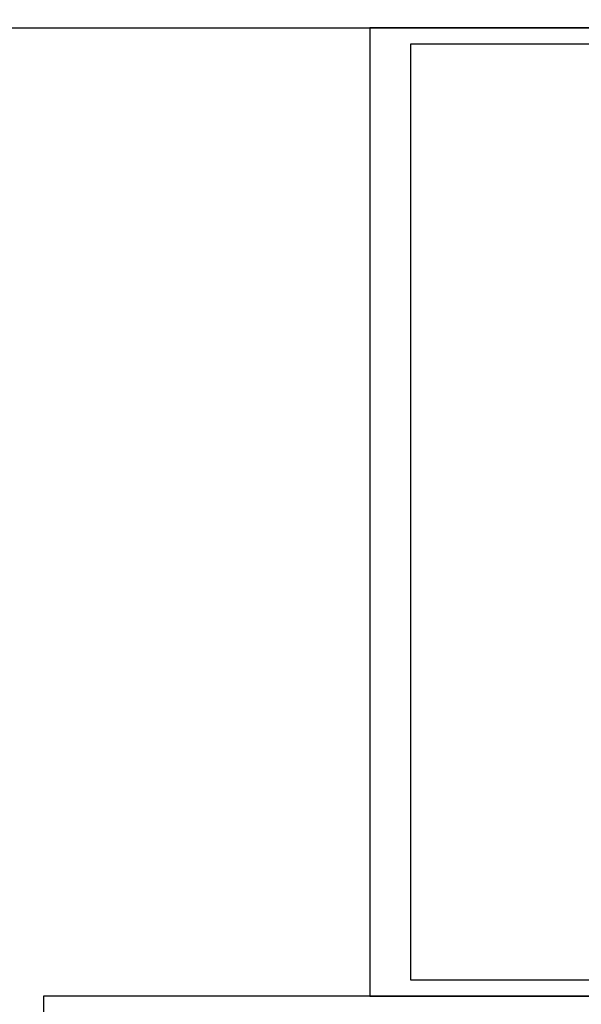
# Model space of a CAD drawing. Extents: x 122 to 1445, y -293 to 2085.
# Tile 3 of 38: x 414 to 586, y 1 to 303. Entities that reach past the tile are written whole.
import ezdxf

# ---------------------------------------------------------------- set-up
doc = ezdxf.new("R2010")
doc.units = 0
doc.header["$LTSCALE"] = 0.2
doc.header["$MEASUREMENT"] = 0
doc.layers.get('0').update_dxf_attribs({"color": 8, "linetype": 'CONTINUOUS'})
doc.layers.add('Linie_tabeli', color=7, linetype='CONTINUOUS')
doc.layers.add('warstwa_nr_0', color=8, linetype='CONTINUOUS')

msp = doc.modelspace()

# ---------------------------------------------------------------- linework, layer by layer
for points in [[(1321.17346, 300.76042), (521.17346, 300.76042), (521.17346, 3.76042), (1321.17346, 3.76042)], [(1321.17346, 3.76042), (421.17346, 3.76042), (421.17346, -293.23958), (1321.17346, -293.23958)]]:
    msp.add_lwpolyline(points, close=True)
at = {"layer": 'Linie_tabeli'}
msp.add_lwpolyline([(533.618, 8.76042), (1318.43162, 8.76042), (1318.43162, 295.76042), (533.618, 295.76042)], close=True, dxfattribs=at)
at = {"layer": 'warstwa_nr_0'}
for points in [[(121.68012, 300.76042), (1321.17346, 300.76042), (1321.17346, 597.76042), (121.68012, 597.76042)], [(521.17346, 3.76042), (1321.17346, 3.76042), (1321.17346, 300.76042), (521.17346, 300.76042)]]:
    msp.add_lwpolyline(points, close=True, dxfattribs=at)

doc.saveas('drawing.dxf')
